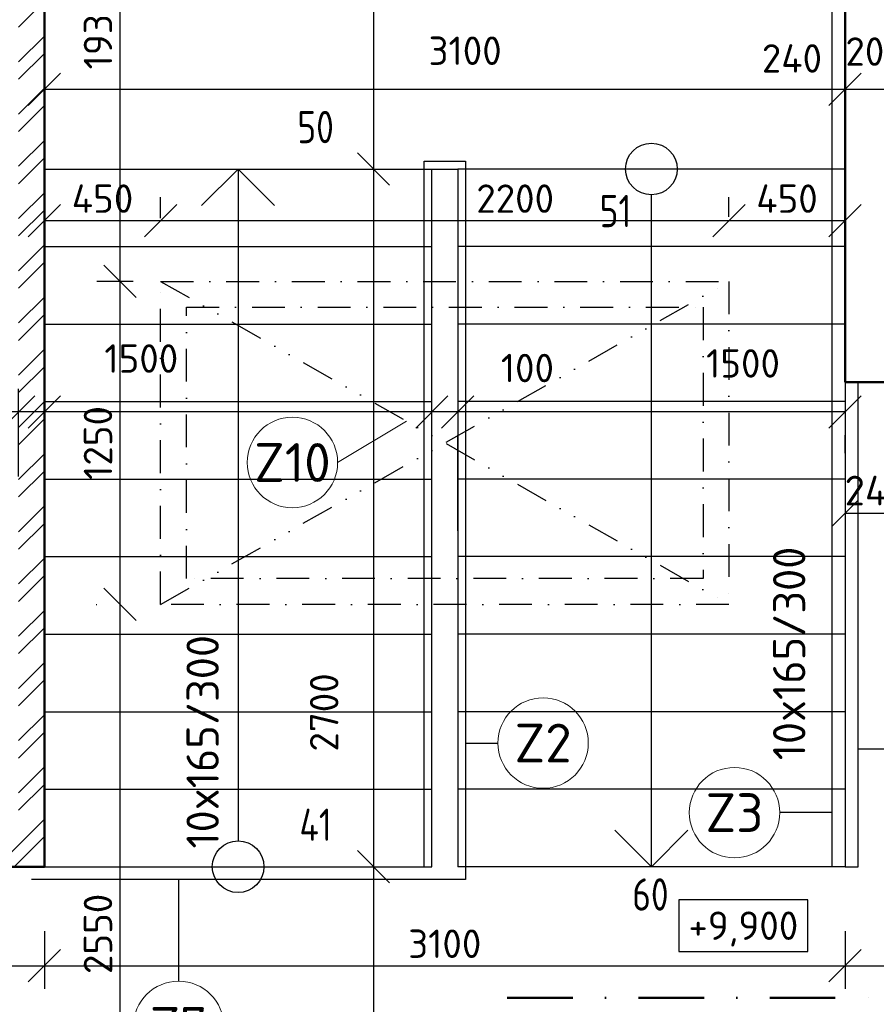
# Model space of a CAD drawing. Header units: millimetres. Extents: x -118752 to 407724, y -73278 to 155058.
# Tile 32 of 256: x 94129 to 97445, y -60256 to -56446. Entities that reach past the tile are written whole.
import ezdxf
from ezdxf.enums import TextEntityAlignment as Align

# ---------------------------------------------------------------- set-up
doc = ezdxf.new("R2010")
doc.units = ezdxf.units.MM
doc.header["$LTSCALE"] = 10
for name, pattern in [('DASHDOT', [25.4, 12.7, -6.35, 0, -6.35]), ('DIVIDE', [31.75, 12.7, -6.35, 0, -6.35, 0, -6.35]), ('DOT', [6.35, 0, -6.35])]:
    doc.linetypes.add(name, pattern=pattern)
for name, color, linetype, lineweight in [('CKBUBLINY', 1, 'Continuous', 18), ('CKBUBLINY_POPIS', 3, 'Continuous', 25), ('CKKOTY', 3, 'Continuous', 25), ('CKKOTY_VYS', 3, 'Continuous', 25), ('CKREZY_OZNACENI', 4, 'DASHDOT', 50), ('CKSCHODY_PODROVINOU', 7, 'Continuous', 25), ('CKSCHODY_POPIS', 3, 'Continuous', 25), ('CKSCHODY_VYSTUP', 7, 'Continuous', 25), ('CKSTENY_NADROVINOU', 7, 'DASHDOT', 25), ('CKSTENY_REZ', 6, 'Continuous', 50), ('CKTEXTY_MALE', 3, 'Continuous', 18), ('srafy', 7, 'Continuous', 18)]:
    doc.layers.add(name, color=color, linetype=linetype, lineweight=lineweight)
doc.layers.add('CKDVERE_DORAZ', color=7, linetype='DOT', lineweight=25, plot=False)
doc.styles.get("Standard").update_dxf_attribs({"font": 'isocpeur.ttf'})
doc.dimstyles.new('CADKON', dxfattribs={"dimscale": 50, "dimtxt": 2.2, "dimasz": 2.5, "dimexe": 1.8, "dimexo": 5, "dimgap": 0.6, "dimtad": 1, "dimrnd": 1, "dimtxsty": 'Standard', "dimblk1": 'OBLIQUE', "dimblk2": 'OBLIQUE', "dimsah": 1, "dimcen": 2.5, "dimadec": 1, "dimazin": 2, "dimtfac": 1, "dimtdec": 4, "dimtix": 1, "dimtmove": 2, "dimatfit": 3, "dimldrblk": 'OPEN30', "dimfxl": 5, "dimfxlon": 1, "dimtolj": 1, "dimarcsym": 0})
doc.dimstyles.new('CADKON obrazky', dxfattribs={"dimscale": 50, "dimtxt": 2.2, "dimasz": 2.5, "dimexe": 1.8, "dimexo": 2, "dimgap": 0.6, "dimtad": 1, "dimrnd": 1, "dimtxsty": 'Standard', "dimblk1": 'OBLIQUE', "dimblk2": 'OBLIQUE', "dimsah": 1, "dimcen": 2.5, "dimadec": 1, "dimazin": 2, "dimtfac": 1, "dimtdec": 4, "dimtix": 1, "dimtmove": 2, "dimatfit": 3, "dimldrblk": 'OPEN30', "dimfxl": 5, "dimfxlon": 1, "dimtolj": 1, "dimarcsym": 0})
doc.dimstyles.new('CADKON$7', dxfattribs={"dimscale": 100, "dimtxt": 2.5, "dimasz": 2.5, "dimexe": 1.8, "dimexo": 5, "dimgap": 0.6, "dimtad": 1, "dimrnd": 1, "dimtxsty": 'Standard', "dimblk1": 'OBLIQUE', "dimblk2": 'OBLIQUE', "dimsah": 1, "dimcen": 2.5, "dimadec": 1, "dimazin": 2, "dimtfac": 1, "dimtdec": 4, "dimtix": 1, "dimtmove": 0, "dimatfit": 3, "dimldrblk": 'DOTSMALL', "dimfxl": 5, "dimfxlon": 1, "dimtfill": 1, "dimtolj": 1, "dimarcsym": 0})

# ---------------------------------------------------------------- blocks, each defined once
blk = doc.blocks.new('_OBLIQUE')
at = {"color": 0, "linetype": 'ByBlock'}
blk.add_line((-0.5, -0.5), (0.5, 0.5), dxfattribs=at)
blk = doc.blocks.new('*D8163')
at = {"layer": 'CKKOTY', "color": 0, "lineweight": -2}
for p, q in [((97324.4, -57964), (95824.4, -57964)), ((95824.4, -58423.9), (95824.4, -58054)), ((97324.4, -58123.9), (97324.4, -58054))]:
    blk.add_line(p, q, dxfattribs=at)
at = {"layer": 'Defpoints', "color": 0}
for p in [(97324.4, -57623.9), (95824.4, -57923.9), (95824.4, -57964)]:
    blk.add_point(p, dxfattribs=at)
at = {"layer": 'CKKOTY', "color": 0, "lineweight": -2, "xscale": 125, "yscale": 125, "zscale": 125, "rotation": 180}
blk.add_blockref('_OBLIQUE', (95824.4, -57964), dxfattribs=at)
at = {"layer": 'CKKOTY', "color": 0, "lineweight": -2, "xscale": 125, "yscale": 125, "zscale": 125}
blk.add_blockref('_OBLIQUE', (97324.4, -57964), dxfattribs=at)
at = {"layer": 'CKKOTY', "color": 0, "insert": (96929.1, -57776.1), "char_height": 110, "attachment_point": 5}
blk.add_mtext('\\A1;1500', dxfattribs=at)
blk = doc.blocks.new('_Open30')
at = {"color": 0, "lineweight": -2}
for p, q in [((-1, 0.268), (0, 0)), ((0, 0), (-1, -0.268)), ((0, 0), (-1, 0))]:
    blk.add_line(p, q, dxfattribs=at)
blk = doc.blocks.new('*D8164')
at = {"layer": 'CKKOTY', "color": 0, "lineweight": -2}
for p, q in [((95824.4, -57964), (95724.4, -57964)), ((95724.4, -58423.9), (95724.4, -58054)), ((95824.4, -58423.9), (95824.4, -58054))]:
    blk.add_line(p, q, dxfattribs=at)
at = {"layer": 'Defpoints', "color": 0}
for p in [(95724.4, -57923.9), (95824.4, -57923.9), (95724.4, -57964)]:
    blk.add_point(p, dxfattribs=at)
at = {"layer": 'CKKOTY', "color": 0, "lineweight": -2, "xscale": 125, "yscale": 125, "zscale": 125, "rotation": 180}
blk.add_blockref('_OBLIQUE', (95724.4, -57964), dxfattribs=at)
at = {"layer": 'CKKOTY', "color": 0, "lineweight": -2, "xscale": 125, "yscale": 125, "zscale": 125}
blk.add_blockref('_OBLIQUE', (95824.4, -57964), dxfattribs=at)
at = {"layer": 'CKKOTY', "color": 0, "insert": (96094.4, -57794), "char_height": 110, "attachment_point": 5}
blk.add_mtext('\\A1;100', dxfattribs=at)
blk = doc.blocks.new('*D8165')
at = {"layer": 'CKKOTY', "color": 0, "lineweight": -2}
for p, q in [((95724.4, -57964), (94224.4, -57964)), ((94224.4, -58464), (94224.4, -58054)), ((95724.4, -58423.9), (95724.4, -58054))]:
    blk.add_line(p, q, dxfattribs=at)
at = {"layer": 'Defpoints', "color": 0}
for p in [(95724.4, -57923.9), (94224.4, -57964), (94224.4, -57964)]:
    blk.add_point(p, dxfattribs=at)
at = {"layer": 'CKKOTY', "color": 0, "lineweight": -2, "xscale": 125, "yscale": 125, "zscale": 125, "rotation": 180}
blk.add_blockref('_OBLIQUE', (94224.4, -57964), dxfattribs=at)
at = {"layer": 'CKKOTY', "color": 0, "lineweight": -2, "xscale": 125, "yscale": 125, "zscale": 125}
blk.add_blockref('_OBLIQUE', (95724.4, -57964), dxfattribs=at)
at = {"layer": 'CKKOTY', "color": 0, "insert": (94599.6, -57757.3), "char_height": 110, "attachment_point": 5}
blk.add_mtext('\\A1;1500', dxfattribs=at)
blk = doc.blocks.new('*D8166')
at = {"layer": 'CKKOTY', "color": 0, "lineweight": -2}
for p, q in [((94224.4, -57464), (94224.4, -57874)), ((94124.4, -58214), (94124.4, -57874)), ((94224.4, -57964), (94124.4, -57964))]:
    blk.add_line(p, q, dxfattribs=at)
at = {"layer": 'Defpoints', "color": 0}
for p in [(94124.4, -57964), (94224.4, -57964), (94124.4, -59288.9)]:
    blk.add_point(p, dxfattribs=at)
at = {"layer": 'CKKOTY', "color": 0, "lineweight": -2, "xscale": 125, "yscale": 125, "zscale": 125, "rotation": 180}
blk.add_blockref('_OBLIQUE', (94124.4, -57964), dxfattribs=at)
at = {"layer": 'CKKOTY', "color": 0, "lineweight": -2, "xscale": 125, "yscale": 125, "zscale": 125}
blk.add_blockref('_OBLIQUE', (94224.4, -57964), dxfattribs=at)
at = {"layer": 'CKKOTY', "color": 0, "insert": (93833.8, -57792.4), "char_height": 110, "attachment_point": 5}
blk.add_mtext('\\A1;100', dxfattribs=at)
blk = doc.blocks.new('*D8167')
at = {"layer": 'CKKOTY', "color": 0, "lineweight": -2}
for p, q in [((91559.4, -58214), (91559.4, -57874)), ((94124.4, -58214), (94124.4, -57874)), ((94124.4, -57964), (91559.4, -57964))]:
    blk.add_line(p, q, dxfattribs=at)
at = {"layer": 'Defpoints', "color": 0}
for p in [(91559.4, -57964), (91559.4, -59288.9), (94124.4, -59288.9)]:
    blk.add_point(p, dxfattribs=at)
at = {"layer": 'CKKOTY', "color": 0, "lineweight": -2, "xscale": 125, "yscale": 125, "zscale": 125, "rotation": 180}
blk.add_blockref('_OBLIQUE', (91559.4, -57964), dxfattribs=at)
at = {"layer": 'CKKOTY', "color": 0, "lineweight": -2, "xscale": 125, "yscale": 125, "zscale": 125}
blk.add_blockref('_OBLIQUE', (94124.4, -57964), dxfattribs=at)
at = {"layer": 'CKKOTY', "color": 0, "insert": (92841.9, -57879), "char_height": 110, "attachment_point": 5}
blk.add_mtext('\\A1;2565', dxfattribs=at)
blk = doc.blocks.new('*D8174')
at = {"layer": 'CKKOTY', "color": 0, "lineweight": -2}
for p, q in [((95248.5, -55523.9), (95588.5, -55523.9)), ((95498.5, -55523.9), (95498.5, -57023.9)), ((95248.5, -57023.9), (95588.5, -57023.9))]:
    blk.add_line(p, q, dxfattribs=at)
at = {"layer": 'Defpoints', "color": 0}
for p in [(94224.4, -55523.9), (94224.4, -57023.9), (95498.5, -57023.9)]:
    blk.add_point(p, dxfattribs=at)
at = {"layer": 'CKKOTY', "color": 0, "lineweight": -2, "xscale": 125, "yscale": 125, "zscale": 125}
for p, rotation in [((95498.5, -55523.9), 90), ((95498.5, -57023.9), 270)]:
    blk.add_blockref('_OBLIQUE', p, dxfattribs=dict(at, rotation=rotation))
at = {"layer": 'CKKOTY', "color": 0, "insert": (95413.5, -56273.9), "char_height": 110, "attachment_point": 5, "rotation": 90}
blk.add_mtext('\\A1;1500', dxfattribs=at)
blk = doc.blocks.new('_Open90')
at = {"color": 0, "lineweight": -2}
for p, q in [((-0.5, 0.5), (0, 0)), ((0, 0), (-1, 0)), ((0, 0), (-0.5, -0.5))]:
    blk.add_line(p, q, dxfattribs=at)
blk = doc.blocks.new('*D8175')
at = {"layer": 'CKKOTY', "color": 0, "lineweight": -2}
for p, q in [((95248.5, -57023.9), (95588.5, -57023.9)), ((95498.5, -57023.9), (95498.5, -59723.9)), ((95248.5, -59723.9), (95588.5, -59723.9))]:
    blk.add_line(p, q, dxfattribs=at)
at = {"layer": 'Defpoints', "color": 0}
for p in [(94224.4, -57023.9), (94524.4, -59723.9), (95498.5, -59723.9)]:
    blk.add_point(p, dxfattribs=at)
at = {"layer": 'CKKOTY', "color": 0, "lineweight": -2, "xscale": 125, "yscale": 125, "zscale": 125}
for p, rotation in [((95498.5, -57023.9), 90), ((95498.5, -59723.9), 270)]:
    blk.add_blockref('_OBLIQUE', p, dxfattribs=dict(at, rotation=rotation))
at = {"layer": 'CKKOTY', "color": 0, "insert": (95307.5, -59126.9), "char_height": 110, "attachment_point": 5, "rotation": 90}
blk.add_mtext('\\A1;2700', dxfattribs=at)
blk = doc.blocks.new('*D8176')
at = {"layer": 'CKKOTY', "color": 0, "lineweight": -2}
for p, q in [((95248.5, -59723.9), (95588.5, -59723.9)), ((95498.5, -59723.9), (95498.5, -61258.9)), ((95248.5, -61258.9), (95588.5, -61258.9))]:
    blk.add_line(p, q, dxfattribs=at)
at = {"layer": 'Defpoints', "color": 0}
for p in [(94524.4, -59723.9), (94524.4, -61258.9), (95498.5, -61258.9)]:
    blk.add_point(p, dxfattribs=at)
at = {"layer": 'CKKOTY', "color": 0, "lineweight": -2, "xscale": 125, "yscale": 125, "zscale": 125}
for p, rotation in [((95498.5, -59723.9), 90), ((95498.5, -61258.9), 270)]:
    blk.add_blockref('_OBLIQUE', p, dxfattribs=dict(at, rotation=rotation))
at = {"layer": 'CKKOTY', "color": 0, "insert": (95413.5, -60491.4), "char_height": 110, "attachment_point": 5, "rotation": 90}
blk.add_mtext('\\A1;1535', dxfattribs=at)
blk = doc.blocks.new('*D8179')
at = {"layer": 'CKKOTY', "color": 0, "lineweight": -2}
for p, q in [((94224.4, -56523.9), (94224.4, -56625.4)), ((97324.4, -56523.9), (97324.4, -56625.4)), ((94224.4, -56715.4), (97324.4, -56715.4))]:
    blk.add_line(p, q, dxfattribs=at)
at = {"layer": 'Defpoints', "color": 0}
for p in [(97324.4, -56715.4), (94224.4, -57023.9), (97324.4, -57023.9)]:
    blk.add_point(p, dxfattribs=at)
at = {"layer": 'CKKOTY', "color": 0, "lineweight": -2, "xscale": 125, "yscale": 125, "zscale": 125, "rotation": 180}
blk.add_blockref('_OBLIQUE', (94224.4, -56715.4), dxfattribs=at)
at = {"layer": 'CKKOTY', "color": 0, "lineweight": -2, "xscale": 125, "yscale": 125, "zscale": 125}
blk.add_blockref('_OBLIQUE', (97324.4, -56715.4), dxfattribs=at)
at = {"layer": 'CKKOTY', "color": 0, "insert": (95853.2, -56566.1), "char_height": 110, "attachment_point": 5}
blk.add_mtext('\\A1;3100', dxfattribs=at)
blk = doc.blocks.new('*D8180')
at = {"layer": 'CKKOTY', "color": 0, "lineweight": -2}
for p, q in [((97324.4, -56523.9), (97324.4, -56625.4)), ((97564.4, -56965.4), (97564.4, -56625.4)), ((97324.4, -56715.4), (97564.4, -56715.4))]:
    blk.add_line(p, q, dxfattribs=at)
at = {"layer": 'Defpoints', "color": 0}
for p in [(97564.4, -56715.4), (97324.4, -57023.9), (97564.4, -57848.9)]:
    blk.add_point(p, dxfattribs=at)
at = {"layer": 'CKKOTY', "color": 0, "lineweight": -2, "xscale": 125, "yscale": 125, "zscale": 125, "rotation": 180}
blk.add_blockref('_OBLIQUE', (97324.4, -56715.4), dxfattribs=at)
at = {"layer": 'CKKOTY', "color": 0, "lineweight": -2, "xscale": 125, "yscale": 125, "zscale": 125}
blk.add_blockref('_OBLIQUE', (97564.4, -56715.4), dxfattribs=at)
at = {"layer": 'CKKOTY', "color": 0, "insert": (97118.4, -56595.8), "char_height": 110, "attachment_point": 5}
blk.add_mtext('\\A1;240', dxfattribs=at)
blk = doc.blocks.new('*D8181')
at = {"layer": 'CKKOTY', "color": 0, "lineweight": -2}
for p, q in [((97564.4, -56965.4), (97564.4, -56625.4)), ((97764.4, -56965.4), (97764.4, -56625.4)), ((97564.4, -56715.4), (97764.4, -56715.4))]:
    blk.add_line(p, q, dxfattribs=at)
at = {"layer": 'Defpoints', "color": 0}
for p in [(97764.4, -56715.4), (97764.4, -57648.9), (97564.4, -57848.9)]:
    blk.add_point(p, dxfattribs=at)
at = {"layer": 'CKKOTY', "color": 0, "lineweight": -2, "xscale": 125, "yscale": 125, "zscale": 125, "rotation": 180}
blk.add_blockref('_OBLIQUE', (97564.4, -56715.4), dxfattribs=at)
at = {"layer": 'CKKOTY', "color": 0, "lineweight": -2, "xscale": 125, "yscale": 125, "zscale": 125}
blk.add_blockref('_OBLIQUE', (97764.4, -56715.4), dxfattribs=at)
at = {"layer": 'CKKOTY', "color": 0, "insert": (97438.5, -56569.3), "char_height": 110, "attachment_point": 5}
blk.add_mtext('\\A1;200', dxfattribs=at)
blk = doc.blocks.new('*D8673')
at = {"layer": 'CKKOTY', "color": 0, "lineweight": -2}
for p, q in [((97324.4, -58105.8), (97324.4, -58445.8)), ((97564.4, -58105.8), (97564.4, -58445.8)), ((97324.4, -58355.8), (97564.4, -58355.8))]:
    blk.add_line(p, q, dxfattribs=at)
at = {"layer": 'Defpoints', "color": 0}
for p in [(97324.4, -57848.9), (97564.4, -57848.9), (97564.4, -58355.8)]:
    blk.add_point(p, dxfattribs=at)
at = {"layer": 'CKKOTY', "color": 0, "lineweight": -2, "xscale": 100, "yscale": 100, "zscale": 100}
blk.add_blockref('_OBLIQUE', (97324.4, -58355.8), dxfattribs=at)
at = {"layer": 'CKKOTY', "color": 0, "lineweight": -2, "xscale": 100, "yscale": 100, "zscale": 100, "rotation": 180}
blk.add_blockref('_OBLIQUE', (97564.4, -58355.8), dxfattribs=at)
at = {"layer": 'CKKOTY', "color": 0, "insert": (97444.4, -58268.3), "char_height": 115, "attachment_point": 5}
blk.add_mtext('\\A1;240', dxfattribs=at)
blk = doc.blocks.new('*D8963')
at = {"layer": 'CKKOTY', "color": 0, "lineweight": -2}
for p, q in [((91559.4, -59973.9), (91559.4, -60197)), ((94224.4, -59973.9), (94224.4, -60197)), ((91559.4, -60107), (94224.4, -60107))]:
    blk.add_line(p, q, dxfattribs=at)
at = {"layer": 'Defpoints', "color": 0}
for p in [(91559.4, -59723.9), (94224.4, -59723.9), (94224.4, -60107)]:
    blk.add_point(p, dxfattribs=at)
at = {"layer": 'CKKOTY', "color": 0, "lineweight": -2, "xscale": 125, "yscale": 125, "zscale": 125, "rotation": 180}
blk.add_blockref('_OBLIQUE', (91559.4, -60107), dxfattribs=at)
at = {"layer": 'CKKOTY', "color": 0, "lineweight": -2, "xscale": 125, "yscale": 125, "zscale": 125}
blk.add_blockref('_OBLIQUE', (94224.4, -60107), dxfattribs=at)
at = {"layer": 'CKKOTY', "color": 0, "insert": (92891.9, -60022), "char_height": 110, "attachment_point": 5}
blk.add_mtext('\\A1;2665', dxfattribs=at)
blk = doc.blocks.new('*D8964')
at = {"layer": 'CKKOTY', "color": 0, "lineweight": -2}
for p, q in [((94224.4, -59973.9), (94224.4, -60197)), ((97324.4, -59973.9), (97324.4, -60197)), ((94224.4, -60107), (97324.4, -60107))]:
    blk.add_line(p, q, dxfattribs=at)
at = {"layer": 'Defpoints', "color": 0}
for p in [(94224.4, -59723.9), (97324.4, -59723.9), (97324.4, -60107)]:
    blk.add_point(p, dxfattribs=at)
at = {"layer": 'CKKOTY', "color": 0, "lineweight": -2, "xscale": 125, "yscale": 125, "zscale": 125, "rotation": 180}
blk.add_blockref('_OBLIQUE', (94224.4, -60107), dxfattribs=at)
at = {"layer": 'CKKOTY', "color": 0, "lineweight": -2, "xscale": 125, "yscale": 125, "zscale": 125}
blk.add_blockref('_OBLIQUE', (97324.4, -60107), dxfattribs=at)
at = {"layer": 'CKKOTY', "color": 0, "insert": (95774.4, -60022), "char_height": 110, "attachment_point": 5}
blk.add_mtext('\\A1;3100', dxfattribs=at)
blk = doc.blocks.new('*D8965')
at = {"layer": 'CKKOTY', "color": 0, "lineweight": -2}
for p, q in [((97324.4, -59973.9), (97324.4, -60197)), ((99464.4, -59971.7), (99464.4, -60197)), ((97324.4, -60107), (99464.4, -60107))]:
    blk.add_line(p, q, dxfattribs=at)
at = {"layer": 'Defpoints', "color": 0}
for p in [(97324.4, -59723.9), (99464.4, -59721.7), (99464.4, -60107)]:
    blk.add_point(p, dxfattribs=at)
at = {"layer": 'CKKOTY', "color": 0, "lineweight": -2, "xscale": 125, "yscale": 125, "zscale": 125, "rotation": 180}
blk.add_blockref('_OBLIQUE', (97324.4, -60107), dxfattribs=at)
at = {"layer": 'CKKOTY', "color": 0, "lineweight": -2, "xscale": 125, "yscale": 125, "zscale": 125}
blk.add_blockref('_OBLIQUE', (99464.4, -60107), dxfattribs=at)
at = {"layer": 'CKKOTY', "color": 0, "insert": (98394.4, -60022), "char_height": 110, "attachment_point": 5}
blk.add_mtext('\\A1;2140', dxfattribs=at)
blk = doc.blocks.new('*D9332')
at = {"layer": 'CKKOTY', "color": 0, "lineweight": -2}
for p, q in [((94224.4, -57214), (94224.4, -57133.4)), ((94674.4, -57214), (94674.4, -57133.4)), ((94224.4, -57223.4), (94674.4, -57223.4))]:
    blk.add_line(p, q, dxfattribs=at)
at = {"layer": 'Defpoints', "color": 0}
for p in [(94674.4, -57223.4), (94224.4, -57464), (94674.4, -57464)]:
    blk.add_point(p, dxfattribs=at)
at = {"layer": 'CKKOTY', "color": 0, "lineweight": -2, "xscale": 125, "yscale": 125, "zscale": 125, "rotation": 180}
blk.add_blockref('_OBLIQUE', (94224.4, -57223.4), dxfattribs=at)
at = {"layer": 'CKKOTY', "color": 0, "lineweight": -2, "xscale": 125, "yscale": 125, "zscale": 125}
blk.add_blockref('_OBLIQUE', (94674.4, -57223.4), dxfattribs=at)
at = {"layer": 'CKKOTY', "color": 0, "insert": (94449.4, -57138.4), "char_height": 110, "attachment_point": 5}
blk.add_mtext('\\A1;450', dxfattribs=at)
blk = doc.blocks.new('*D9333')
at = {"layer": 'CKKOTY', "color": 0, "lineweight": -2}
for p, q in [((94674.4, -57214), (94674.4, -57133.4)), ((96874.4, -57208.9), (96874.4, -57133.4)), ((94674.4, -57223.4), (96874.4, -57223.4))]:
    blk.add_line(p, q, dxfattribs=at)
at = {"layer": 'Defpoints', "color": 0}
for p in [(96874.4, -57223.4), (96874.4, -57458.9), (94674.4, -57464)]:
    blk.add_point(p, dxfattribs=at)
at = {"layer": 'CKKOTY', "color": 0, "lineweight": -2, "xscale": 125, "yscale": 125, "zscale": 125, "rotation": 180}
blk.add_blockref('_OBLIQUE', (94674.4, -57223.4), dxfattribs=at)
at = {"layer": 'CKKOTY', "color": 0, "lineweight": -2, "xscale": 125, "yscale": 125, "zscale": 125}
blk.add_blockref('_OBLIQUE', (96874.4, -57223.4), dxfattribs=at)
at = {"layer": 'CKKOTY', "color": 0, "insert": (96047, -57138.4), "char_height": 110, "attachment_point": 5}
blk.add_mtext('\\A1;2200', dxfattribs=at)
blk = doc.blocks.new('*D9334')
at = {"layer": 'CKKOTY', "color": 0, "lineweight": -2}
for p, q in [((96874.4, -57208.9), (96874.4, -57133.4)), ((97324.4, -57173.9), (97324.4, -57133.4)), ((96874.4, -57223.4), (97324.4, -57223.4))]:
    blk.add_line(p, q, dxfattribs=at)
at = {"layer": 'Defpoints', "color": 0}
for p in [(97324.4, -57223.4), (96874.4, -57458.9), (97324.4, -57423.9)]:
    blk.add_point(p, dxfattribs=at)
at = {"layer": 'CKKOTY', "color": 0, "lineweight": -2, "xscale": 125, "yscale": 125, "zscale": 125, "rotation": 180}
blk.add_blockref('_OBLIQUE', (96874.4, -57223.4), dxfattribs=at)
at = {"layer": 'CKKOTY', "color": 0, "lineweight": -2, "xscale": 125, "yscale": 125, "zscale": 125}
blk.add_blockref('_OBLIQUE', (97324.4, -57223.4), dxfattribs=at)
at = {"layer": 'CKKOTY', "color": 0, "insert": (97099.4, -57138.4), "char_height": 110, "attachment_point": 5}
blk.add_mtext('\\A1;450', dxfattribs=at)
blk = doc.blocks.new('*D9335')
at = {"layer": 'CKKOTY', "color": 0, "lineweight": -2}
for p, q in [((94568.5, -55523.9), (94426.8, -55523.9)), ((94516.8, -55523.9), (94516.8, -57458.9)), ((94568.5, -57458.9), (94426.8, -57458.9))]:
    blk.add_line(p, q, dxfattribs=at)
at = {"layer": 'Defpoints', "color": 0}
for p in [(94818.5, -55523.9), (94516.8, -57458.9), (94818.5, -57458.9)]:
    blk.add_point(p, dxfattribs=at)
at = {"layer": 'CKKOTY', "color": 0, "lineweight": -2, "xscale": 125, "yscale": 125, "zscale": 125}
for p, rotation in [((94516.8, -55523.9), 90), ((94516.8, -57458.9), 270)]:
    blk.add_blockref('_OBLIQUE', p, dxfattribs=dict(at, rotation=rotation))
at = {"layer": 'CKKOTY', "color": 0, "insert": (94431.8, -56491.4), "char_height": 110, "attachment_point": 5, "rotation": 90}
blk.add_mtext('\\A1;1935', dxfattribs=at)
blk = doc.blocks.new('*D9336')
at = {"layer": 'CKKOTY', "color": 0, "lineweight": -2}
for p, q in [((94568.5, -57458.9), (94426.8, -57458.9)), ((94516.8, -57458.9), (94516.8, -58708.9)), ((94424.4, -58708.9), (94426.8, -58708.9))]:
    blk.add_line(p, q, dxfattribs=at)
at = {"layer": 'Defpoints', "color": 0}
for p in [(94818.5, -57458.9), (94516.8, -58708.9), (94674.4, -58708.9)]:
    blk.add_point(p, dxfattribs=at)
at = {"layer": 'CKKOTY', "color": 0, "lineweight": -2, "xscale": 125, "yscale": 125, "zscale": 125}
for p, rotation in [((94516.8, -57458.9), 90), ((94516.8, -58708.9), 270)]:
    blk.add_blockref('_OBLIQUE', p, dxfattribs=dict(at, rotation=rotation))
at = {"layer": 'CKKOTY', "color": 0, "insert": (94431.8, -58083.9), "char_height": 110, "attachment_point": 5, "rotation": 90}
blk.add_mtext('\\A1;1250', dxfattribs=at)
blk = doc.blocks.new('*D9337')
at = {"layer": 'CKKOTY', "color": 0, "lineweight": -2}
for p, q in [((94424.4, -58708.9), (94426.8, -58708.9)), ((94516.8, -58708.9), (94516.8, -61258.9)), ((94516.6, -61258.9), (94426.8, -61258.9))]:
    blk.add_line(p, q, dxfattribs=at)
at = {"layer": 'Defpoints', "color": 0}
for p in [(94674.4, -58708.9), (94516.8, -61258.9), (94766.6, -61258.9)]:
    blk.add_point(p, dxfattribs=at)
at = {"layer": 'CKKOTY', "color": 0, "lineweight": -2, "xscale": 125, "yscale": 125, "zscale": 125}
for p, rotation in [((94516.8, -58708.9), 90), ((94516.8, -61258.9), 270)]:
    blk.add_blockref('_OBLIQUE', p, dxfattribs=dict(at, rotation=rotation))
at = {"layer": 'CKKOTY', "color": 0, "insert": (94431.8, -59983.9), "char_height": 110, "attachment_point": 5, "rotation": 90}
blk.add_mtext('\\A1;2550', dxfattribs=at)
blk = doc.blocks.new('CK_BUBBLE_1_0_0')
at = {"color": 0, "linetype": 'ByBlock', "lineweight": -2}
blk.add_circle((0, 0), 1, dxfattribs=at)
blk = doc.blocks.new('*U5162')
at = {"color": 0, "linetype": 'ByBlock', "lineweight": -2}
blk.add_lwpolyline([(-5, -2), (5, -2), (5, 2), (-5, 2), (-5, -2)], dxfattribs=at)

msp = doc.modelspace()

# ---------------------------------------------------------------- hatches: boundary and pattern name
at = {"layer": 'srafy', "transparency": 33554661}
h = msp.add_hatch(dxfattribs=at)
h.set_pattern_fill('ANSI32', color=256, scale=15, style=0)
h.paths.add_polyline_path([(94124.387, -59623.923), (94124.387, -55523.898), (94224.387, -55523.898), (94224.387, -57023.898), (94224.387, -57323.898), (94224.387, -57623.898), (94224.387, -57923.898), (94224.387, -58223.898), (94224.387, -58523.898), (94224.387, -58823.898), (94224.387, -59123.898), (94224.387, -59288.898), (94224.387, -59423.898), (94224.387, -59723.898), (94224.387, -59723.923), (92859.387, -59723.923), (92859.387, -59623.923)])
h.paths.add_polyline_path([(91859.387, -59723.923), (91959.387, -59723.923), (91959.387, -59623.923), (91559.387, -59623.923), (91559.387, -59723.923)])
h.paths.add_polyline_path([(94115.359, -56245.673), (94115.359, -56039.007), (95392.026, -56039.007), (95392.026, -56245.673)], flags=24)
h = msp.add_hatch(dxfattribs=at)
h.set_pattern_fill('ANSI32', color=256, scale=15, style=0)
h.paths.add_polyline_path([(99564.387, -58798.898), (99564.387, -57948.898), (99464.387, -57948.898), (99464.387, -61258.898), (99564.387, -61258.898), (99564.387, -58898.898)])
edge = h.paths.add_edge_path()
edge.add_line((99464.387, -61258.898), (97564.387, -61258.898))
edge.add_line((97564.387, -61258.898), (97564.387, -61183.898))
edge.add_line((97564.387, -61183.898), (97444.387, -61183.898))
edge.add_line((97444.387, -61183.898), (97444.387, -61203.898))
edge.add_line((97444.387, -61203.898), (97544.387, -61203.898))
edge.add_line((97544.387, -61203.898), (97544.387, -61213.898))
edge.add_line((97544.387, -61213.898), (97465.637, -61213.898))
edge.add_arc((97465.637, -61231.898), 18, 90, 180)
edge.add_line((97447.637, -61231.898), (97447.637, -61298.898))
edge.add_line((97447.637, -61298.898), (97447.637, -61365.898))
edge.add_arc((97465.637, -61365.898), 18, 180, 270)
edge.add_line((97465.637, -61383.898), (97544.387, -61383.898))
edge.add_line((97544.387, -61383.898), (97544.387, -61393.898))
edge.add_line((97544.387, -61393.898), (97444.387, -61393.898))
edge.add_line((97444.387, -61393.898), (97444.387, -61408.898))
edge.add_line((97444.387, -61408.898), (97539.387, -61408.898))
edge.add_line((97539.387, -61408.898), (97814.387, -61408.898))
edge.add_line((97814.387, -61408.898), (98289.387, -61408.898))
edge.add_line((98289.387, -61408.898), (99564.387, -61408.898))
edge.add_line((99564.387, -61408.898), (99564.387, -61258.898))
edge.add_line((99564.387, -61258.898), (99464.387, -61258.898))
edge = h.paths.add_edge_path()
edge.add_line((96564.387, -61408.898), (97444.387, -61408.898))
edge.add_line((97444.387, -61408.898), (97444.387, -61393.898))
edge.add_line((97444.387, -61393.898), (97344.387, -61393.898))
edge.add_line((97344.387, -61393.898), (97344.387, -61383.898))
edge.add_line((97344.387, -61383.898), (97423.137, -61383.898))
edge.add_arc((97423.137, -61365.898), 18, 270, 360)
edge.add_line((97441.137, -61365.898), (97441.137, -61298.898))
edge.add_line((97441.137, -61298.898), (97441.137, -61231.898))
edge.add_arc((97423.137, -61231.898), 18, 0, 90)
edge.add_line((97423.137, -61213.898), (97344.387, -61213.898))
edge.add_line((97344.387, -61213.898), (97344.387, -61203.898))
edge.add_line((97344.387, -61203.898), (97444.387, -61203.898))
edge.add_line((97444.387, -61203.898), (97444.387, -61183.898))
edge.add_line((97444.387, -61183.898), (97324.387, -61183.898))
edge.add_line((97324.387, -61183.898), (97324.387, -61258.898))
edge.add_line((97324.387, -61258.898), (94459.387, -61258.898))
edge.add_line((94459.387, -61258.898), (94459.387, -61408.898))
edge.add_line((94459.387, -61408.898), (94724.387, -61408.898))
edge.add_line((94724.387, -61408.898), (95964.387, -61408.898))
edge.add_line((95964.387, -61408.898), (96564.387, -61408.898))
h.paths.add_polyline_path([(93559.387, -61258.898), (91859.387, -61258.898), (91559.387, -61258.898), (91559.387, -61298.898), (91559.387, -61408.898), (91859.387, -61408.898), (93559.387, -61408.898)])

# ---------------------------------------------------------------- linework, layer by layer
at = {"layer": 'CKBUBLINY'}
msp.add_line((95359.601, -58159.574), (95626.278, -57999.759), dxfattribs=at)
at = {"layer": 'CKDVERE_DORAZ'}
msp.add_line((97564.387, -57848.898), (97324.387, -57848.898), dxfattribs=at)
at = {"layer": 'CKREZY_OZNACENI', "ltscale": 2}
msp.add_line((96016.196, -60230.74), (97516.196, -60230.74), dxfattribs=at)
at = {"layer": 'CKSCHODY_PODROVINOU'}
for p, q in [((97274.387, -59723.923), (97274.387, -55523.865)), ((94224.387, -57023.898), (95724.387, -57023.898)), ((94224.387, -57023.898), (95724.387, -57023.898)), ((97324.387, -57023.898), (95824.387, -57023.898)), ((97324.387, -57023.898), (95824.387, -57023.898)), ((94224.387, -57323.898), (95724.387, -57323.898)), ((97324.387, -57323.898), (95824.387, -57323.898)), ((94224.387, -57623.898), (95724.387, -57623.898)), ((97324.387, -57623.898), (95824.387, -57623.898)), ((97374.387, -59723.923), (97374.387, -57848.898)), ((94224.387, -57923.898), (95724.387, -57923.898)), ((97324.387, -57923.898), (95824.387, -57923.898)), ((94224.387, -58223.898), (95724.387, -58223.898)), ((97324.387, -58223.898), (95824.387, -58223.898)), ((94224.387, -58523.898), (95724.387, -58523.898)), ((97324.387, -58523.898), (95824.387, -58523.898)), ((94224.387, -58823.898), (95724.387, -58823.898)), ((97324.387, -58823.898), (95824.387, -58823.898)), ((94224.387, -59123.898), (95724.387, -59123.898)), ((97324.387, -59123.898), (95824.387, -59123.898)), ((94224.387, -59423.898), (95724.387, -59423.898)), ((97324.387, -59423.898), (95824.387, -59423.898)), ((94224.387, -59723.898), (95724.387, -59723.898)), ((97324.387, -59723.898), (95824.387, -59723.898)), ((97324.387, -59723.923), (97374.387, -59723.923)), ((95854.387, -59773.948), (94174.387, -59773.948))]:
    msp.add_line(p, q, dxfattribs=at)
for points in [[(94224.387, -57409.067), (94224.387, -55123.898), (97324.387, -55123.898), (97324.387, -59723.898), (97324.387, -59723.923), (97324.387, -59723.948)], [(95694.387, -58257.772), (95694.387, -56993.898), (95724.387, -56993.898), (95854.387, -56993.898), (95854.387, -59773.948)], [(95724.387, -58275.092), (95724.387, -57023.898), (95824.387, -57023.898), (95824.387, -59723.898), (95824.387, -59723.923), (95824.387, -59723.948)], [(94224.387, -59288.898), (94224.387, -59723.923), (94224.387, -59723.898), (94224.387, -57409.067)], [(95694.387, -59723.948), (95694.387, -58257.772)], [(95724.387, -59723.948), (95724.387, -59723.923), (95724.387, -59723.898), (95724.387, -58275.092)]]:
    msp.add_lwpolyline(points, dxfattribs=at)
at = {"layer": 'CKSCHODY_VYSTUP'}
for p, q in [((94974.387, -57023.898), (94833.107, -57165.178)), ((94974.387, -57023.898), (95115.667, -57165.178)), ((94974.387, -57023.898), (94974.387, -59623.998)), ((96574.387, -59723.898), (96574.387, -57123.798)), ((96574.387, -59723.898), (96433.107, -59582.618)), ((96574.387, -59723.898), (96715.667, -59582.618))]:
    msp.add_line(p, q, dxfattribs=at)
for centre, radius in [((96574.387, -57023.898), 99.9), ((94974.387, -59723.898), 99.9), ((94974.387, -59723.898), 0.000000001)]:
    msp.add_circle(centre, radius, dxfattribs=at)
at = {"layer": 'CKSTENY_NADROVINOU', "linetype": 'DIVIDE'}
for p, q in [((94674.387, -57458.912), (96874.387, -58708.912)), ((94674.387, -58708.912), (96874.387, -57458.912))]:
    msp.add_line(p, q, dxfattribs=at)
at = {"layer": 'CKSTENY_NADROVINOU'}
for points in [[(94674.387, -57458.912), (96874.387, -57458.912), (96874.387, -58708.912), (94674.387, -58708.912)], [(94774.387, -57558.912), (96774.387, -57558.912), (96774.387, -58608.912), (94774.387, -58608.912)]]:
    msp.add_lwpolyline(points, close=True, dxfattribs=at)
at = {"layer": 'CKSTENY_REZ'}
for p, q in [((94224.387, -55523.898), (94224.387, -59288.898)), ((94224.387, -59723.923), (94224.387, -55523.898)), ((97324.387, -57848.898), (97324.387, -55523.898)), ((97564.387, -57848.898), (97324.387, -57848.898)), ((94224.387, -59723.923), (92859.387, -59723.923))]:
    msp.add_line(p, q, dxfattribs=at)

# ---------------------------------------------------------------- block references
at = {"layer": 'CKBUBLINY'}
ref = msp.add_blockref('CK_BUBBLE_1_0_0', (95184.601, -58159.574), dxfattribs=dict(at, xscale=175, yscale=175, zscale=175))
ref.add_attrib('NUM1', 'Z10', dxfattribs={"layer": 'CKBUBLINY_POPIS', "height": 150}).set_placement((95184.601, -58159.574), align=Align.MIDDLE_CENTER)
ref = msp.add_blockref('CK_BUBBLE_1_0_0', (96155.182, -59245.284), dxfattribs=dict(at, xscale=175, yscale=175, zscale=175))
ref.add_attrib('NUM1', 'Z2', dxfattribs={"layer": 'CKBUBLINY_POPIS', "height": 150}).set_placement((96155.182, -59245.284), align=Align.MIDDLE_CENTER)
ref = msp.add_blockref('CK_BUBBLE_1_0_0', (96896.174, -59514.73), dxfattribs=dict(at, xscale=175, yscale=175, zscale=175))
ref.add_attrib('NUM1', 'Z3', dxfattribs={"layer": 'CKBUBLINY_POPIS', "height": 150}).set_placement((96896.174, -59514.73), align=Align.MIDDLE_CENTER)
ref = msp.add_blockref('CK_BUBBLE_1_0_0', (94743.967, -60341.635), dxfattribs=dict(at, xscale=175, yscale=175, zscale=175))
ref.add_attrib('NUM1', 'Z7', dxfattribs={"layer": 'CKBUBLINY_POPIS', "height": 150}).set_placement((94743.967, -60341.635), align=Align.MIDDLE_CENTER)
at = {"layer": 'CKKOTY_VYS'}
ref = msp.add_blockref('*U5162', (96930.358, -59952.104), dxfattribs=dict(at, xscale=50, yscale=50, zscale=50))
ref.add_attrib('Výška', '+9,900', dxfattribs={"layer": '0', "color": 0, "linetype": 'ByBlock', "lineweight": -2, "height": 110}).set_placement((96930.358, -59952.104), align=Align.MIDDLE_CENTER)

# ---------------------------------------------------------------- texts
at = {"layer": 'CKSCHODY_POPIS'}
for p in [(97107.599, -58898.667), (94836.766, -59240.437)]:
    msp.add_text('10x165/300', height=125, rotation=90, dxfattribs=at).set_placement(p, align=Align.MIDDLE)
at = {"layer": 'Defpoints', "width": 0.8}
for s, p in [('50', (95274.387, -56861.398)), ('51', (96435.736, -57186.398)), ('41', (95274.387, -59561.398)), ('60', (96570.613, -59831.396))]:
    msp.add_text(s, height=125, dxfattribs=at).set_placement(p, align=Align.MIDDLE)

# ---------------------------------------------------------------- dimensions: what is measured, and where the dimension line sits
at = {"layer": 'CKKOTY'}
for base, p1, p2, override, picture, middle in [((95498.45, -57023.898), (94224.387, -55523.898), (94224.387, -57023.898), {"dimscale": 50, "dimexo": 10, "dimldrblk": 'Open90'}, '*D8174', (95413.45, -56273.898)), ((94516.783, -58708.912), (94818.521, -57458.912), (94674.387, -58708.912), {"dimtmove": 2}, '*D9336', (94431.783, -58083.912)), ((94516.783, -61258.898), (94674.387, -58708.912), (94766.641, -61258.898), {"dimtmove": 2}, '*D9337', (94431.783, -59983.905)), ((95498.45, -61258.898), (94524.387, -59723.898), (94524.387, -61258.898), {"dimscale": 50, "dimexo": 10, "dimtmove": 2}, '*D8176', (95413.45, -60491.398))]:
    dim = msp.add_linear_dim(base=base, p1=p1, p2=p2, angle=90, dimstyle='CADKON', override=override, dxfattribs=at)
    dim.commit()
    dim.dimension.update_dxf_attribs({"geometry": picture, "text_midpoint": middle})
dim = msp.add_linear_dim(base=(94516.783, -57458.912), p1=(94818.521, -55523.898), p2=(94818.521, -57458.912), angle=90, dimstyle='CADKON', dxfattribs=at)
dim.commit()
dim.dimension.update_dxf_attribs({"geometry": '*D9335', "text_midpoint": (94431.783, -56491.405)})
for base, p1, p2, override, picture, middle in [((97324.387, -56715.399), (94224.387, -57023.898), (97324.387, -57023.898), {"dimscale": 50, "dimexo": 10, "dimldrblk": 'Open90'}, '*D8179', (95853.222, -56566.119)), ((97764.387, -56715.399), (97564.387, -57848.898), (97764.387, -57648.898), {"dimscale": 50, "dimexo": 10, "dimtmove": 2}, '*D8181', (97438.527, -56569.297)), ((97564.387, -56715.399), (97324.387, -57023.898), (97564.387, -57848.898), {"dimscale": 50, "dimexo": 10, "dimtmove": 2}, '*D8180', (97118.399, -56595.837)), ((96874.387, -57223.396), (94674.387, -57463.962), (96874.387, -57458.912), {"dimtmove": 2}, '*D9333', (96047.042, -57138.396)), ((94124.387, -57963.962), (94224.387, -57963.962), (94124.387, -59288.898), {"dimscale": 50, "dimexo": 10, "dimtmove": 2}, '*D8166', (93833.848, -57792.415)), ((95824.387, -57963.962), (97324.387, -57623.898), (95824.387, -57923.898), {"dimscale": 50, "dimexo": 10, "dimtmove": 2}, '*D8163', (96929.129, -57776.13)), ((94224.387, -57963.962), (95724.387, -57923.898), (94224.387, -57963.962), {"dimscale": 50, "dimexo": 10, "dimtmove": 2}, '*D8165', (94599.604, -57757.324)), ((95724.387, -57963.962), (95824.387, -57923.898), (95724.387, -57923.898), {"dimscale": 50, "dimexo": 10, "dimtmove": 2}, '*D8164', (96094.382, -57793.962))]:
    dim = msp.add_linear_dim(base=base, p1=p1, p2=p2, dimstyle='CADKON', override=override, dxfattribs=at)
    dim.commit()
    dim.dimension.update_dxf_attribs({"geometry": picture, "text_midpoint": middle, "dimtype": 160})
dim = msp.add_linear_dim(base=(95498.45, -59723.898), p1=(94224.387, -57023.898), p2=(94524.387, -59723.898), angle=90, dimstyle='CADKON', override={"dimscale": 50, "dimexo": 10, "dimtmove": 2}, dxfattribs=at)
dim.commit()
dim.dimension.update_dxf_attribs({"geometry": '*D8175', "text_midpoint": (95307.486, -59126.922), "dimtype": 160})
for base, p1, p2, picture, middle in [((94674.387, -57223.396), (94224.387, -57463.962), (94674.387, -57463.962), '*D9332', (94449.387, -57138.396)), ((94224.387, -60107.022), (91559.387, -59723.898), (94224.387, -59723.923), '*D8963', (92891.887, -60022.022))]:
    dim = msp.add_linear_dim(base=base, p1=p1, p2=p2, dimstyle='CADKON', dxfattribs=at)
    dim.commit()
    dim.dimension.update_dxf_attribs({"geometry": picture, "text_midpoint": middle})
for base, p1, p2, dimstyle, override, picture, middle in [((97324.387, -57223.396), (96874.387, -57458.912), (97324.387, -57423.898), 'CADKON', {"dimtmove": 2}, '*D9334', (97099.387, -57138.396)), ((91559.387, -57963.962), (94124.387, -59288.898), (91559.387, -59288.898), 'CADKON', {"dimscale": 50, "dimexo": 10, "dimtmove": 2}, '*D8167', (92841.887, -57878.962)), ((97564.387, -58355.79), (97324.387, -57848.898), (97564.387, -57848.898), 'CADKON obrazky', {"dimtxt": 2.3, "dimasz": 2}, '*D8673', (97444.387, -58268.29)), ((97324.387, -60107.022), (94224.387, -59723.923), (97324.387, -59723.948), 'CADKON', {"dimtmove": 2}, '*D8964', (95774.387, -60022.022)), ((99464.387, -60107.022), (97324.387, -59723.948), (99464.387, -59721.69), 'CADKON', {"dimtmove": 2}, '*D8965', (98394.387, -60022.022))]:
    dim = msp.add_linear_dim(base=base, p1=p1, p2=p2, dimstyle=dimstyle, override=override, dxfattribs=at)
    dim.commit()
    dim.dimension.update_dxf_attribs({"geometry": picture, "text_midpoint": middle})

# ---------------------------------------------------------------- leaders
at = {"layer": 'CKBUBLINY'}
for points in [[(95854.387, -59245.284), (95980.182, -59245.284)], [(97374.387, -59267.424), (97503.608, -59267.424)], [(97274.387, -59514.73), (97071.174, -59514.73)], [(94744.005, -59773.948), (94743.967, -60166.635)]]:
    msp.add_leader(points, dimstyle='CADKON', override={"dimasz": 2.5, "dimldrblk": 'None'}, dxfattribs=at)
at = {"layer": 'CKTEXTY_MALE', "annotation_type": 0, "has_hookline": 1, "hookline_direction": 1}
for points, text_width in [([(98625.016, -56573.112), (97253.573, -53457.845), (97153.573, -53457.845)], 2570.25), ([(98108.003, -57848.898), (97211.929, -54477.356), (97111.929, -54477.356)], 2558.75)]:
    msp.add_leader(points, dimstyle='CADKON$7', override={"dimtxt": 2.3, "dimasz": 1}, dxfattribs=dict(at, text_width=text_width))

doc.saveas('drawing.dxf')
